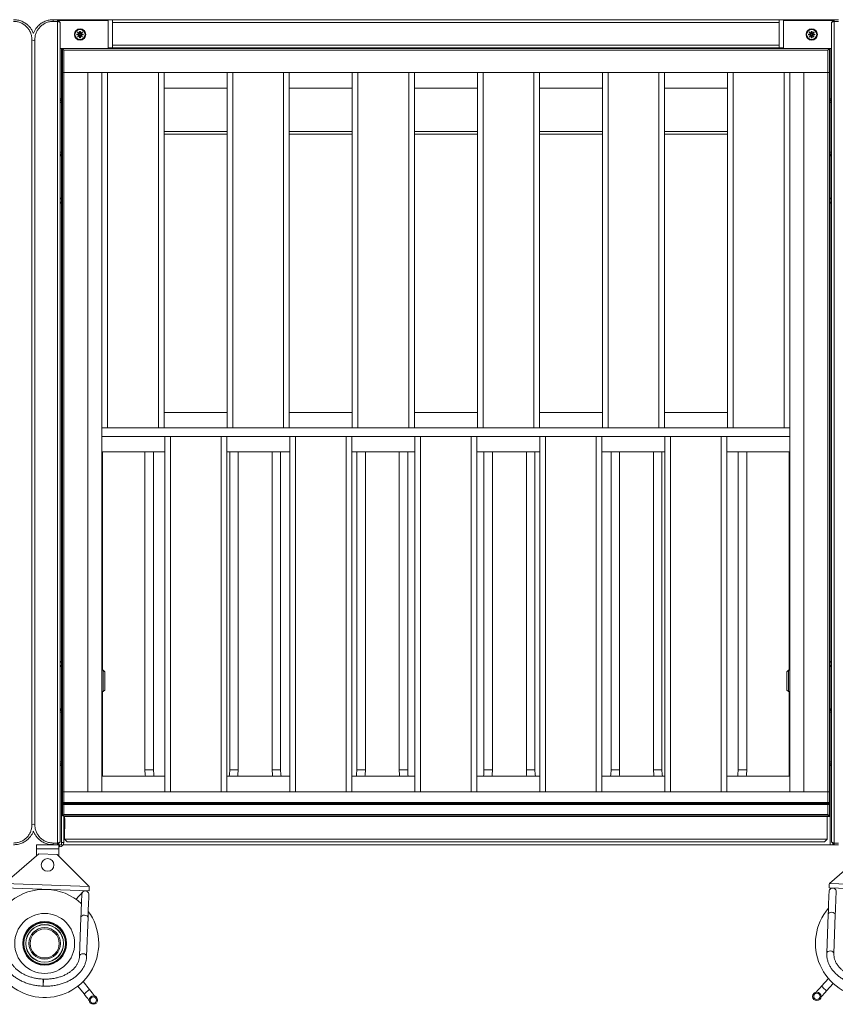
# Model space of a CAD drawing. Header units: millimetres. Extents: x 0 to 420, y 0 to 297.
# Tile 8 of 131: x 204 to 232, y 81 to 116. Entities that reach past the tile are written whole.
import ezdxf

# ---------------------------------------------------------------- set-up
doc = ezdxf.new("R2010")
doc.units = ezdxf.units.MM

msp = doc.modelspace()

# ---------------------------------------------------------------- linework, layer by layer
at = {"color": 7, "linetype": 'Continuous', "lineweight": 18}
for p, q in [((204.706, 115.793), (204.706, 115.732)), ((204.706, 115.793), (204.856, 115.793)), ((204.856, 115.732), (204.706, 115.732)), ((204.856, 115.732), (204.856, 115.793)), ((204.956, 115.693), (204.856, 115.793)), ((204.906, 115.793), (204.856, 115.793)), ((204.856, 86.653), (204.856, 115.732)), ((204.856, 115.732), (204.956, 115.693)), ((206.656, 115.768), (204.881, 115.768)), ((204.906, 115.793), (205.006, 115.793)), ((204.906, 115.768), (204.906, 115.793)), ((205.006, 115.793), (205.006, 115.768)), ((206.806, 115.793), (205.006, 115.793)), ((206.656, 114.768), (206.656, 115.768)), ((206.806, 115.793), (230.406, 115.793)), ((206.806, 115.693), (206.806, 115.793)), ((230.406, 115.793), (230.406, 115.693)), ((232.206, 115.793), (230.406, 115.793)), ((230.556, 115.768), (230.556, 114.768)), ((232.331, 115.768), (230.556, 115.768)), ((232.206, 115.793), (232.206, 115.768)), ((232.306, 115.793), (232.206, 115.793)), ((232.356, 115.793), (232.256, 115.693)), ((232.256, 115.693), (232.356, 115.732)), ((232.306, 115.768), (232.306, 115.793)), ((232.306, 115.793), (232.356, 115.793)), ((232.356, 115.793), (232.506, 115.793)), ((232.356, 115.793), (232.356, 115.732)), ((232.356, 115.732), (232.356, 86.653)), ((232.506, 115.732), (232.356, 115.732)), ((204.956, 115.693), (204.956, 86.693)), ((205.568, 115.36), (205.564, 115.356)), ((205.564, 115.356), (205.64, 115.28)), ((205.643, 115.284), (205.568, 115.36)), ((205.668, 115.38), (205.643, 115.38)), ((205.643, 115.38), (205.643, 115.284)), ((205.668, 115.284), (205.668, 115.38)), ((205.744, 115.36), (205.668, 115.284)), ((205.672, 115.28), (205.748, 115.356)), ((205.748, 115.356), (205.744, 115.36)), ((230.406, 115.693), (206.806, 115.693)), ((206.806, 115.693), (206.806, 114.893)), ((230.406, 115.693), (230.406, 114.893)), ((231.468, 115.36), (231.464, 115.356)), ((231.464, 115.356), (231.54, 115.28)), ((231.543, 115.284), (231.468, 115.36)), ((231.568, 115.38), (231.543, 115.38)), ((231.543, 115.38), (231.543, 115.284)), ((231.568, 115.284), (231.568, 115.38)), ((231.644, 115.36), (231.568, 115.284)), ((231.572, 115.28), (231.648, 115.356)), ((231.648, 115.356), (231.644, 115.36)), ((232.256, 86.693), (232.256, 115.693)), ((203.956, 87.305), (203.956, 115.08)), ((203.956, 115.08), (204.006, 115.061)), ((204.006, 115.061), (204.056, 115.08)), ((204.056, 115.08), (204.056, 87.305)), ((205.64, 115.28), (205.543, 115.28)), ((205.543, 115.28), (205.543, 115.255)), ((205.543, 115.255), (205.64, 115.255)), ((205.64, 115.255), (205.564, 115.179)), ((205.564, 115.179), (205.568, 115.176)), ((205.568, 115.176), (205.643, 115.252)), ((205.643, 115.28), (205.64, 115.28)), ((205.64, 115.255), (205.643, 115.255)), ((205.643, 115.284), (205.643, 115.28)), ((205.643, 115.255), (205.643, 115.252)), ((205.643, 115.252), (205.643, 115.155)), ((205.643, 115.155), (205.668, 115.155)), ((205.668, 115.28), (205.668, 115.284)), ((205.672, 115.28), (205.668, 115.28)), ((205.668, 115.252), (205.668, 115.255)), ((205.668, 115.255), (205.672, 115.255)), ((205.668, 115.155), (205.668, 115.252)), ((205.668, 115.252), (205.744, 115.176)), ((205.768, 115.28), (205.672, 115.28)), ((205.748, 115.179), (205.672, 115.255)), ((205.672, 115.255), (205.768, 115.255)), ((205.744, 115.176), (205.748, 115.179)), ((205.768, 115.255), (205.768, 115.28)), ((231.54, 115.28), (231.443, 115.28)), ((231.443, 115.28), (231.443, 115.255)), ((231.443, 115.255), (231.54, 115.255)), ((231.54, 115.255), (231.464, 115.179)), ((231.464, 115.179), (231.468, 115.176)), ((231.468, 115.176), (231.543, 115.252)), ((231.543, 115.28), (231.54, 115.28)), ((231.54, 115.255), (231.543, 115.255)), ((231.543, 115.284), (231.543, 115.28)), ((231.543, 115.255), (231.543, 115.252)), ((231.543, 115.252), (231.543, 115.155)), ((231.543, 115.155), (231.568, 115.155)), ((231.568, 115.28), (231.568, 115.284)), ((231.572, 115.28), (231.568, 115.28)), ((231.568, 115.252), (231.568, 115.255)), ((231.568, 115.255), (231.572, 115.255)), ((231.568, 115.155), (231.568, 115.252)), ((231.568, 115.252), (231.644, 115.176)), ((231.668, 115.28), (231.572, 115.28)), ((231.572, 115.255), (231.668, 115.255)), ((231.648, 115.179), (231.572, 115.255)), ((231.644, 115.176), (231.648, 115.179)), ((231.668, 115.255), (231.668, 115.28)), ((204.956, 114.768), (206.656, 114.768)), ((205.006, 114.768), (205.006, 112.993)), ((205.031, 113.918), (205.031, 114.768)), ((205.081, 114.718), (205.031, 114.768)), ((205.081, 114.718), (205.081, 113.918)), ((232.131, 114.718), (205.081, 114.718)), ((206.806, 114.793), (206.656, 114.793)), ((206.656, 114.79), (230.556, 114.79)), ((206.656, 114.768), (230.556, 114.768)), ((206.706, 114.79), (206.706, 114.793)), ((206.806, 114.893), (230.406, 114.893)), ((206.806, 114.793), (206.806, 114.893)), ((230.406, 114.793), (206.806, 114.793)), ((210.956, 114.793), (210.956, 114.79)), ((211.956, 114.79), (211.956, 114.793)), ((230.406, 114.893), (230.406, 114.793)), ((230.556, 114.793), (230.406, 114.793)), ((230.506, 114.793), (230.506, 114.79)), ((230.556, 114.768), (232.256, 114.768)), ((232.131, 114.718), (232.181, 114.768)), ((232.131, 113.918), (232.131, 114.718)), ((232.181, 114.768), (232.181, 113.918)), ((232.206, 114.768), (232.206, 112.993)), ((205.006, 114.643), (205.031, 114.643)), ((232.181, 114.643), (232.206, 114.643)), ((205.081, 113.918), (205.031, 113.918)), ((205.031, 88.468), (205.031, 113.918)), ((232.131, 113.918), (205.081, 113.918)), ((205.081, 113.918), (205.081, 88.468)), ((205.931, 113.918), (205.081, 113.918)), ((205.931, 88.468), (205.931, 113.918)), ((206.431, 113.918), (206.431, 101.343)), ((206.631, 113.918), (206.631, 101.343)), ((208.431, 113.918), (206.631, 113.918)), ((208.431, 113.918), (208.431, 101.343)), ((208.631, 113.918), (208.631, 101.343)), ((210.861, 113.918), (210.861, 101.343)), ((211.061, 113.918), (211.061, 101.343)), ((212.861, 113.918), (211.061, 113.918)), ((212.861, 113.918), (212.861, 101.343)), ((213.061, 113.918), (213.061, 101.343)), ((215.291, 113.918), (215.291, 101.343)), ((215.491, 113.918), (215.491, 101.343)), ((217.291, 113.918), (215.491, 113.918)), ((217.291, 113.918), (217.291, 101.343)), ((217.491, 113.918), (217.491, 101.343)), ((219.721, 113.918), (219.721, 101.343)), ((219.921, 113.918), (219.921, 101.343)), ((221.721, 113.918), (219.921, 113.918)), ((221.721, 113.918), (221.721, 101.343)), ((221.921, 113.918), (221.921, 101.343)), ((224.151, 113.918), (224.151, 101.343)), ((224.351, 113.918), (224.351, 101.343)), ((226.151, 113.918), (224.351, 113.918)), ((226.151, 113.918), (226.151, 101.343)), ((226.351, 113.918), (226.351, 101.343)), ((228.581, 113.918), (228.581, 101.343)), ((228.781, 113.918), (228.781, 101.343)), ((230.581, 113.918), (228.781, 113.918)), ((230.581, 113.918), (230.581, 101.343)), ((230.781, 113.918), (230.781, 101.343)), ((231.281, 88.468), (231.281, 113.918)), ((231.281, 113.918), (232.131, 113.918)), ((232.181, 113.918), (232.131, 113.918)), ((232.131, 113.918), (232.131, 88.468)), ((232.181, 88.468), (232.181, 113.918)), ((205.031, 113.393), (205.006, 113.393)), ((210.861, 113.368), (208.631, 113.368)), ((215.291, 113.368), (213.061, 113.368)), ((219.721, 113.368), (217.491, 113.368)), ((224.151, 113.368), (221.921, 113.368)), ((228.581, 113.368), (226.351, 113.368)), ((232.181, 113.393), (232.206, 113.393)), ((204.956, 112.993), (205.006, 112.993)), ((205.006, 113.205), (205.031, 113.205)), ((205.006, 112.86), (205.006, 112.993)), ((232.206, 113.205), (232.181, 113.205)), ((232.206, 112.86), (232.206, 112.993)), ((232.256, 112.993), (232.206, 112.993)), ((205.006, 111.1), (205.006, 112.86)), ((232.206, 111.1), (232.206, 112.86)), ((205.031, 111.64), (205.006, 111.64)), ((205.006, 111.627), (205.031, 111.627)), ((208.631, 111.84), (210.861, 111.84)), ((210.861, 111.74), (208.631, 111.74)), ((213.061, 111.84), (215.291, 111.84)), ((215.291, 111.74), (213.061, 111.74)), ((217.491, 111.84), (219.721, 111.84)), ((219.721, 111.74), (217.491, 111.74)), ((221.921, 111.84), (224.151, 111.84)), ((224.151, 111.74), (221.921, 111.74)), ((226.351, 111.84), (228.581, 111.84)), ((228.581, 111.74), (226.351, 111.74)), ((232.181, 111.64), (232.206, 111.64)), ((232.181, 111.627), (232.206, 111.627)), ((205.031, 111.402), (205.006, 111.402)), ((205.031, 111.39), (205.006, 111.39)), ((232.206, 111.402), (232.181, 111.402)), ((232.181, 111.39), (232.206, 111.39)), ((205.006, 110.98), (204.956, 110.98)), ((205.006, 110.98), (205.006, 111.1)), ((205.006, 110.98), (205.006, 109.493)), ((232.206, 110.98), (232.206, 111.1)), ((232.206, 110.98), (232.206, 109.493)), ((232.206, 110.98), (232.256, 110.98)), ((205.031, 110.143), (205.006, 110.143)), ((232.206, 110.143), (232.181, 110.143)), ((205.006, 109.843), (205.031, 109.843)), ((232.181, 109.843), (232.206, 109.843)), ((205.006, 109.493), (204.956, 109.443)), ((205.006, 109.293), (205.006, 109.493)), ((232.206, 109.293), (232.206, 109.493)), ((232.206, 109.493), (232.256, 109.443)), ((204.956, 109.343), (205.006, 109.293)), ((205.006, 109.293), (205.006, 93.093)), ((232.256, 109.343), (232.206, 109.293)), ((232.206, 109.293), (232.206, 93.093)), ((204.957, 103.694), (204.956, 103.694)), ((205.031, 103.843), (205.006, 103.843)), ((232.206, 103.843), (232.181, 103.843)), ((204.956, 103.454), (204.957, 103.454)), ((205.006, 103.343), (205.031, 103.343)), ((232.181, 103.343), (232.206, 103.343)), ((210.861, 101.893), (208.631, 101.893)), ((215.291, 101.893), (213.061, 101.893)), ((219.721, 101.893), (217.491, 101.893)), ((224.151, 101.893), (221.921, 101.893)), ((228.581, 101.893), (226.351, 101.893)), ((232.256, 101.892), (232.255, 101.892)), ((204.957, 101.327), (204.956, 101.327)), ((230.781, 101.343), (206.431, 101.343)), ((206.431, 101.343), (206.431, 101.043)), ((208.431, 101.343), (206.631, 101.343)), ((212.861, 101.343), (211.061, 101.343)), ((217.291, 101.343), (215.491, 101.343)), ((221.721, 101.343), (219.921, 101.343)), ((226.151, 101.343), (224.351, 101.343)), ((230.581, 101.343), (228.781, 101.343)), ((230.781, 101.343), (230.781, 101.043)), ((232.255, 101.058), (232.256, 101.058)), ((230.781, 101.043), (206.431, 101.043)), ((206.431, 101.043), (206.431, 88.468)), ((208.656, 88.468), (208.656, 101.043)), ((208.856, 88.468), (208.856, 101.043)), ((208.856, 101.043), (210.656, 101.043)), ((210.656, 88.468), (210.656, 101.043)), ((210.856, 88.468), (210.856, 101.043)), ((213.081, 88.468), (213.081, 101.043)), ((213.281, 88.468), (213.281, 101.043)), ((213.281, 101.043), (215.081, 101.043)), ((215.081, 88.468), (215.081, 101.043)), ((215.281, 88.468), (215.281, 101.043)), ((217.506, 88.468), (217.506, 101.043)), ((217.706, 88.468), (217.706, 101.043)), ((217.706, 101.043), (219.506, 101.043)), ((219.506, 88.468), (219.506, 101.043)), ((219.706, 88.468), (219.706, 101.043)), ((221.931, 88.468), (221.931, 101.043)), ((222.131, 88.468), (222.131, 101.043)), ((222.131, 101.043), (223.931, 101.043)), ((223.931, 88.468), (223.931, 101.043)), ((224.131, 88.468), (224.131, 101.043)), ((226.356, 88.468), (226.356, 101.043)), ((226.556, 88.468), (226.556, 101.043)), ((226.556, 101.043), (228.356, 101.043)), ((228.356, 88.468), (228.356, 101.043)), ((228.556, 88.468), (228.556, 101.043)), ((230.781, 101.043), (230.781, 88.468)), ((204.956, 100.493), (204.957, 100.493)), ((208.656, 100.493), (206.431, 100.493)), ((206.456, 100.493), (206.456, 92.768)), ((207.956, 100.493), (207.956, 89.24)), ((208.256, 89.24), (208.256, 100.493)), ((213.081, 100.493), (210.856, 100.493)), ((210.956, 100.493), (210.956, 89.24)), ((211.256, 89.24), (211.256, 100.493)), ((212.456, 100.493), (212.456, 89.24)), ((212.756, 89.24), (212.756, 100.493)), ((217.506, 100.493), (215.281, 100.493)), ((215.456, 100.493), (215.456, 89.24)), ((215.756, 89.24), (215.756, 100.493)), ((216.956, 100.493), (216.956, 89.24)), ((217.256, 89.24), (217.256, 100.493)), ((221.931, 100.493), (219.706, 100.493)), ((219.956, 100.493), (219.956, 89.24)), ((220.256, 89.24), (220.256, 100.493)), ((221.456, 100.493), (221.456, 89.24)), ((221.756, 89.24), (221.756, 100.493)), ((226.356, 100.493), (224.131, 100.493)), ((224.456, 100.493), (224.456, 89.24)), ((224.756, 89.24), (224.756, 100.493)), ((225.956, 100.493), (225.956, 89.24)), ((226.256, 89.24), (226.256, 100.493)), ((230.781, 100.493), (228.556, 100.493)), ((228.956, 100.493), (228.956, 89.24)), ((229.256, 89.24), (229.256, 100.493)), ((230.756, 92.768), (230.756, 100.493)), ((205.031, 99.043), (205.006, 99.043)), ((232.206, 99.043), (232.181, 99.043)), ((232.256, 98.932), (232.255, 98.932)), ((232.255, 98.691), (232.256, 98.691)), ((205.006, 98.543), (205.031, 98.543)), ((232.181, 98.543), (232.206, 98.543)), ((205.006, 93.093), (204.956, 93.043)), ((205.006, 92.893), (205.006, 93.093)), ((232.206, 92.893), (232.206, 93.093)), ((232.206, 93.093), (232.256, 93.043)), ((204.956, 92.943), (205.006, 92.893)), ((205.006, 92.893), (205.006, 91.405)), ((206.481, 92.768), (206.431, 92.768)), ((206.531, 92.718), (206.481, 92.768)), ((206.481, 92.462), (206.481, 92.768)), ((206.531, 92.453), (206.531, 92.718)), ((230.731, 92.768), (230.681, 92.718)), ((230.681, 92.718), (230.681, 92.068)), ((230.781, 92.768), (230.731, 92.768)), ((230.731, 92.768), (230.731, 92.018)), ((232.256, 92.943), (232.206, 92.893)), ((232.206, 92.893), (232.206, 91.405)), ((205.031, 92.543), (205.006, 92.543)), ((206.481, 92.018), (206.481, 92.462)), ((206.531, 92.068), (206.531, 92.453)), ((232.206, 92.543), (232.181, 92.543)), ((205.006, 92.243), (205.031, 92.243)), ((206.431, 92.018), (206.481, 92.018)), ((206.456, 92.018), (206.456, 89.018)), ((206.481, 92.018), (206.531, 92.068)), ((230.681, 92.068), (230.731, 92.018)), ((230.731, 92.018), (230.781, 92.018)), ((230.756, 89.018), (230.756, 92.018)), ((232.181, 92.243), (232.206, 92.243)), ((204.956, 91.405), (205.006, 91.405)), ((205.006, 91.285), (205.006, 91.405)), ((232.206, 91.285), (232.206, 91.405)), ((232.256, 91.405), (232.206, 91.405)), ((205.006, 89.525), (205.006, 91.285)), ((232.206, 89.525), (232.206, 91.285)), ((205.031, 90.065), (205.006, 90.065)), ((205.006, 90.052), (205.031, 90.052)), ((232.181, 90.065), (232.206, 90.065)), ((232.181, 90.052), (232.206, 90.052)), ((205.031, 89.827), (205.006, 89.827)), ((205.031, 89.815), (205.006, 89.815)), ((232.206, 89.827), (232.181, 89.827)), ((232.181, 89.815), (232.206, 89.815)), ((205.006, 89.393), (204.956, 89.393)), ((205.006, 89.433), (205.006, 89.525)), ((205.031, 89.433), (205.006, 89.433)), ((205.006, 89.433), (205.006, 89.393)), ((205.006, 89.393), (205.006, 86.593)), ((232.181, 89.433), (232.206, 89.433)), ((232.206, 89.433), (232.206, 89.525)), ((232.206, 89.433), (232.206, 89.393)), ((232.206, 89.393), (232.206, 86.593)), ((232.206, 89.393), (232.256, 89.393)), ((208.656, 89.018), (206.431, 89.018)), ((213.081, 89.018), (210.856, 89.018)), ((217.506, 89.018), (215.281, 89.018)), ((221.931, 89.018), (219.706, 89.018)), ((226.356, 89.018), (224.131, 89.018)), ((230.781, 89.018), (228.556, 89.018)), ((205.006, 88.593), (205.031, 88.593)), ((205.031, 88.493), (205.006, 88.493)), ((205.031, 88.089), (205.031, 88.468)), ((205.031, 88.468), (205.081, 88.468)), ((205.081, 88.468), (205.081, 88.093)), ((232.131, 88.468), (205.081, 88.468)), ((205.931, 88.468), (205.081, 88.468)), ((208.856, 88.468), (210.656, 88.468)), ((213.281, 88.468), (215.081, 88.468)), ((217.706, 88.468), (219.506, 88.468)), ((222.131, 88.468), (223.931, 88.468)), ((226.556, 88.468), (228.356, 88.468)), ((231.281, 88.468), (232.131, 88.468)), ((232.131, 88.093), (232.131, 88.468)), ((232.131, 88.468), (232.181, 88.468)), ((232.181, 88.468), (232.181, 88.089)), ((205.081, 88.093), (205.031, 88.089)), ((205.031, 88.089), (205.031, 88.057)), ((232.181, 88.057), (205.031, 88.057)), ((205.031, 88.057), (205.031, 88.013)), ((205.031, 88.013), (205.081, 88.018)), ((205.031, 87.618), (205.031, 88.013)), ((232.131, 88.093), (205.081, 88.093)), ((205.081, 88.018), (205.081, 87.668)), ((232.131, 88.018), (205.081, 88.018)), ((232.181, 88.089), (232.131, 88.093)), ((232.131, 87.668), (232.131, 88.018)), ((232.131, 88.018), (232.181, 88.013)), ((232.181, 88.089), (232.181, 88.057)), ((232.181, 88.057), (232.181, 88.013)), ((232.181, 88.013), (232.181, 87.618)), ((205.031, 87.618), (205.081, 87.668)), ((232.181, 87.618), (205.031, 87.618)), ((205.081, 87.668), (232.131, 87.668)), ((205.081, 87.618), (205.081, 86.668)), ((205.108, 87.593), (205.081, 87.593)), ((205.117, 87.525), (205.081, 87.525)), ((205.106, 87.59), (205.133, 87.618)), ((205.106, 87.59), (205.106, 87.525)), ((209.565, 87.59), (205.106, 87.59)), ((205.122, 87.52), (205.117, 87.525)), ((205.117, 87.16), (205.117, 87.525)), ((205.122, 87.52), (205.122, 87.165)), ((214.065, 87.59), (209.647, 87.59)), ((218.565, 87.59), (214.147, 87.59)), ((223.065, 87.59), (218.647, 87.59)), ((227.565, 87.59), (223.147, 87.59)), ((232.106, 87.59), (227.647, 87.59)), ((232.106, 87.59), (232.079, 87.618)), ((232.206, 87.593), (232.104, 87.593)), ((232.106, 87.59), (232.106, 86.79)), ((232.181, 87.618), (232.131, 87.668)), ((232.181, 87.705), (232.206, 87.705)), ((203.956, 87.305), (204.006, 87.324)), ((204.006, 87.324), (204.056, 87.305)), ((205.081, 87.16), (205.117, 87.16)), ((205.106, 87.16), (205.106, 86.79)), ((205.117, 87.16), (205.122, 87.165)), ((205.106, 86.79), (232.106, 86.79)), ((205.106, 86.79), (205.206, 86.69)), ((232.106, 86.79), (232.006, 86.69)), ((204.111, 86.593), (204.111, 86.443)), ((204.111, 86.593), (204.706, 86.593)), ((204.111, 86.443), (204.911, 86.443)), ((204.111, 86.443), (204.111, 86.201)), ((204.706, 86.653), (204.856, 86.653)), ((204.706, 86.593), (204.706, 86.653)), ((204.856, 86.593), (204.706, 86.593)), ((204.856, 86.653), (204.956, 86.693)), ((204.856, 86.593), (204.956, 86.693)), ((204.856, 86.653), (204.856, 86.593)), ((204.906, 86.593), (204.856, 86.593)), ((204.906, 86.593), (204.906, 86.643)), ((205.006, 86.593), (204.906, 86.593)), ((204.911, 86.593), (204.911, 86.443)), ((204.931, 86.518), (204.911, 86.518)), ((204.911, 86.443), (204.911, 86.184)), ((204.931, 86.593), (204.931, 86.518)), ((205.006, 86.668), (205.081, 86.668)), ((232.206, 86.593), (205.061, 86.593)), ((232.006, 86.69), (205.206, 86.69)), ((232.206, 86.593), (232.306, 86.593)), ((232.256, 86.693), (232.356, 86.653)), ((232.256, 86.693), (232.356, 86.593)), ((232.306, 86.593), (232.306, 86.643)), ((232.306, 86.593), (232.356, 86.593)), ((232.356, 86.653), (232.506, 86.653)), ((232.356, 86.593), (232.356, 86.653)), ((232.506, 86.593), (232.356, 86.593)), ((202.981, 85.218), (204.195, 86.274)), ((204.845, 86.251), (204.195, 86.274)), ((204.845, 86.251), (205.979, 85.109)), ((232.181, 85.218), (233.395, 86.274)), ((205.973, 84.959), (202.975, 85.068)), ((202.981, 85.218), (205.979, 85.109)), ((235.173, 84.959), (232.175, 85.068)), ((232.181, 85.218), (235.179, 85.109)), ((205.689, 84.021), (205.639, 82.654)), ((205.889, 82.644), (205.939, 84.012)), ((232.141, 84.121), (232.091, 82.754)), ((232.341, 82.745), (232.391, 84.112)), ((204.351, 81.624), (204.358, 81.805)), ((205.58, 81.588), (205.798, 81.312)), ((205.994, 81.467), (205.768, 81.754)), ((232.148, 81.857), (231.901, 81.587)), ((232.086, 81.419), (232.322, 81.677))]:
    msp.add_line(p, q, dxfattribs=at)
at = {"color": 8, "linetype": 'Continuous', "lineweight": 18}
for p, q in [((204.956, 112.86), (205.006, 112.86)), ((232.256, 112.86), (232.206, 112.86)), ((204.956, 111.1), (205.006, 111.1)), ((232.256, 111.1), (232.206, 111.1)), ((204.956, 91.285), (205.006, 91.285)), ((232.256, 91.285), (232.206, 91.285)), ((204.956, 89.525), (205.006, 89.525)), ((208.256, 89.24), (207.956, 89.24)), ((210.956, 89.24), (211.256, 89.24)), ((212.756, 89.24), (212.456, 89.24)), ((215.456, 89.24), (215.756, 89.24)), ((217.256, 89.24), (216.956, 89.24)), ((219.956, 89.24), (220.256, 89.24)), ((221.756, 89.24), (221.456, 89.24)), ((224.456, 89.24), (224.756, 89.24)), ((226.256, 89.24), (225.956, 89.24)), ((228.956, 89.24), (229.256, 89.24)), ((232.256, 89.525), (232.206, 89.525))]:
    msp.add_line(p, q, dxfattribs=at)
at = {"color": 7, "linetype": 'Continuous', "lineweight": 18, "flags": 128}
for points in [[(204.656, 115.786), (204.646, 115.785), (204.631, 115.782)], [(207.956, 89.24), (207.965, 89.067), (207.971, 89.018)], [(208.274, 89.018), (208.265, 89.083), (208.256, 89.24)], [(210.956, 89.24), (210.947, 89.083), (210.938, 89.018)], [(211.241, 89.018), (211.247, 89.067), (211.256, 89.24)], [(212.456, 89.24), (212.465, 89.067), (212.471, 89.018)], [(212.774, 89.018), (212.765, 89.083), (212.756, 89.24)], [(215.456, 89.24), (215.447, 89.083), (215.438, 89.018)], [(215.741, 89.018), (215.747, 89.067), (215.756, 89.24)], [(216.956, 89.24), (216.965, 89.067), (216.971, 89.018)], [(217.274, 89.018), (217.265, 89.083), (217.256, 89.24)], [(219.956, 89.24), (219.947, 89.083), (219.938, 89.018)], [(220.241, 89.018), (220.247, 89.067), (220.256, 89.24)], [(221.456, 89.24), (221.465, 89.067), (221.471, 89.018)], [(221.774, 89.018), (221.765, 89.083), (221.756, 89.24)], [(224.456, 89.24), (224.447, 89.083), (224.438, 89.018)], [(224.741, 89.018), (224.747, 89.067), (224.756, 89.24)], [(225.956, 89.24), (225.965, 89.067), (225.971, 89.018)], [(226.274, 89.018), (226.265, 89.083), (226.256, 89.24)], [(228.956, 89.24), (228.947, 89.083), (228.938, 89.018)], [(229.241, 89.018), (229.247, 89.067), (229.256, 89.24)], [(205.979, 85.109), (205.978, 85.079), (205.977, 85.051), (205.976, 85.025), (205.975, 85.003), (205.974, 84.984), (205.974, 84.97), (205.974, 84.961), (205.973, 84.959)], [(232.175, 85.068), (232.176, 85.071), (232.176, 85.079), (232.176, 85.093), (232.177, 85.112), (232.178, 85.134), (232.179, 85.16), (232.18, 85.189), (232.181, 85.218)], [(205.752, 84.918), (205.747, 84.913), (205.732, 84.897), (205.709, 84.872), (205.677, 84.837), (205.639, 84.795), (205.595, 84.747), (205.548, 84.696), (205.515, 84.66)], [(205.719, 84.839), (205.719, 84.828), (205.717, 84.796), (205.715, 84.743), (205.713, 84.67), (205.709, 84.576), (205.705, 84.464), (205.701, 84.333), (205.695, 84.185), (205.689, 84.021)], [(205.939, 84.012), (205.945, 84.176), (205.95, 84.324), (205.955, 84.455), (205.959, 84.567), (205.963, 84.661), (205.965, 84.734), (205.967, 84.787), (205.968, 84.819), (205.969, 84.829)], [(232.171, 84.939), (232.17, 84.928), (232.169, 84.896), (232.167, 84.843), (232.165, 84.77), (232.161, 84.677), (232.157, 84.564), (232.152, 84.433), (232.147, 84.285), (232.141, 84.121)], [(232.391, 84.112), (232.397, 84.276), (232.402, 84.424), (232.407, 84.555), (232.411, 84.667), (232.414, 84.761), (232.417, 84.834), (232.419, 84.887), (232.42, 84.919), (232.421, 84.93)], [(204.351, 81.624), (204.352, 81.664), (204.353, 81.711), (204.354, 81.759), (204.356, 81.801), (204.357, 81.829), (204.358, 81.839), (204.358, 81.831), (204.358, 81.805)], [(204.351, 81.624), (204.353, 81.664), (204.355, 81.711), (204.357, 81.759), (204.359, 81.8), (204.36, 81.829), (204.36, 81.839), (204.359, 81.831), (204.358, 81.805)], [(231.901, 81.587), (231.852, 81.533), (231.804, 81.481), (231.76, 81.434), (231.722, 81.392), (231.704, 81.372)], [(205.798, 81.312), (205.843, 81.255), (205.886, 81.2), (205.927, 81.149), (205.962, 81.104), (205.978, 81.083)], [(206.175, 81.238), (206.158, 81.259), (206.123, 81.304), (206.083, 81.355), (206.039, 81.41), (205.994, 81.467)], [(231.888, 81.203), (231.907, 81.223), (231.945, 81.265), (231.989, 81.313), (232.036, 81.365), (232.086, 81.419)]]:
    msp.add_lwpolyline(points, dxfattribs=at)
at = {"color": 8, "linetype": 'Continuous', "lineweight": 18, "flags": 128}
for points in [[(205.939, 84.012), (205.931, 84.045), (205.905, 84.074), (205.865, 84.094), (205.817, 84.102), (205.769, 84.098), (205.728, 84.08), (205.7, 84.054), (205.689, 84.021)], [(232.141, 84.121), (232.152, 84.154), (232.18, 84.181), (232.221, 84.198), (232.269, 84.203), (232.317, 84.194), (232.356, 84.174), (232.382, 84.145), (232.391, 84.112)], [(205.889, 82.645), (205.881, 82.678), (205.855, 82.707), (205.815, 82.727), (205.767, 82.735), (205.719, 82.73), (205.678, 82.713), (205.65, 82.686), (205.639, 82.654)], [(232.091, 82.754), (232.102, 82.786), (232.13, 82.813), (232.171, 82.83), (232.219, 82.835), (232.267, 82.827), (232.307, 82.807), (232.333, 82.778), (232.341, 82.745)], [(231.934, 81.558), (231.911, 81.578), (231.901, 81.587), (231.901, 81.587)], [(232.086, 81.419), (232.081, 81.423), (232.064, 81.439), (232.035, 81.464), (232.001, 81.496), (231.965, 81.529), (231.934, 81.558)], [(205.798, 81.312), (205.802, 81.316), (205.821, 81.331), (205.851, 81.355), (205.888, 81.384), (205.926, 81.414), (205.959, 81.44)], [(205.959, 81.44), (205.983, 81.459), (205.993, 81.467), (205.994, 81.467)]]:
    msp.add_lwpolyline(points, dxfattribs=at)
at = {"color": 7, "linetype": 'Continuous', "lineweight": 18}
for centre, radius in [((205.656, 115.268), 0.2), ((205.656, 115.268), 0.183), ((205.656, 115.268), 0.178), ((231.556, 115.268), 0.2), ((231.556, 115.268), 0.183), ((231.556, 115.268), 0.178), ((204.506, 85.878), 0.225), ((204.405, 83.1), 1.061), ((204.405, 83.1), 0.775), ((204.405, 83.1), 0.756), ((204.405, 83.1), 0.742), ((204.405, 83.1), 0.737), ((204.405, 83.1), 0.669), ((204.405, 83.1), 0.663), ((204.405, 83.1), 0.558), ((204.405, 83.1), 0.558), ((204.405, 83.1), 0.515), ((206.128, 81.095), 0.15), ((206.128, 81.095), 0.113), ((231.74, 81.226), 0.15), ((231.74, 81.226), 0.112)]:
    msp.add_circle(centre, radius, dxfattribs=at)
for centre, radius, start, end in [((204.886, 112.86), 0.12, 0, 54.3147), ((232.326, 112.86), 0.12, 125.6853, 180), ((204.886, 111.1), 0.12, 305.6853, 0), ((232.326, 111.1), 0.12, 180, 234.3147), ((204.886, 91.285), 0.12, 0, 54.3147), ((232.326, 91.285), 0.12, 125.6853, 180), ((204.886, 89.525), 0.12, 305.6853, 0), ((232.326, 89.525), 0.12, 180, 234.3147), ((209.606, 89.24), 1.65, 259.4745, 280.5255), ((214.106, 89.24), 1.65, 259.4745, 280.5255), ((218.606, 89.24), 1.65, 259.4745, 280.5255), ((223.106, 89.24), 1.65, 259.4745, 280.5255), ((227.606, 89.24), 1.65, 259.4745, 280.5255), ((204.756, 87.343), 0.75, 260.4059, 270), ((204.931, 86.668), 0.15, 270, 0), ((232.296, 84.934), 0.125, 357.9127, 177.9127), ((204.405, 83.1), 1.915, 47.0628, 128.7626), ((205.844, 84.834), 0.125, 357.9127, 177.9127), ((204.405, 83.1), 1.915, 139.4754, 267.9127), ((233.605, 83.1), 1.915, 139.4754, 267.9127), ((204.405, 83.1), 1.915, 267.9127, 36.3499)]:
    msp.add_arc(centre, radius, start, end, dxfattribs=at)
for centre, ratio, start_param, end_param in [((205.106, 111.945), 0.09902, 2.418858, 3.141593), ((232.106, 111.945), 0.09902, 0, 0.722734), ((205.106, 90.183), 0.221849, 2.418858, 3.141593), ((232.106, 90.183), 0.221849, 0, 0.722734), ((205.106, 89.433), 0.221849, 2.418858, 3.141593), ((232.106, 89.433), 0.221849, 0, 0.722734)]:
    msp.add_ellipse(centre, major_axis=(0.1, 0), ratio=ratio, start_param=start_param, end_param=end_param, dxfattribs=at)
for points, knots in [([(203.306, 115.793), (203.354, 115.79), (203.451, 115.785), (203.595, 115.74), (203.699, 115.684), (203.769, 115.634), (203.809, 115.6), (203.847, 115.563), (203.883, 115.523), (203.917, 115.479), (203.949, 115.431), (203.978, 115.378), (203.997, 115.337), (204.005, 115.314), (204.006, 115.311)], [0, 0, 0, 0, 0.155219, 0.316627, 0.484944, 0.542797, 0.601513, 0.661115, 0.720133, 0.782366, 0.847819, 0.916504, 0.988434, 1, 1, 1, 1]), ([(203.956, 115.08), (203.954, 115.122), (203.949, 115.204), (203.913, 115.323), (203.856, 115.435), (203.777, 115.535), (203.68, 115.619), (203.565, 115.682), (203.439, 115.724), (203.35, 115.729), (203.306, 115.732)], [0, 0, 0, 0, 0.125591, 0.250286, 0.375937, 0.500246, 0.625881, 0.749879, 0.87539, 1, 1, 1, 1]), ([(204.006, 115.311), (204.007, 115.314), (204.02, 115.35), (204.052, 115.413), (204.104, 115.494), (204.179, 115.581), (204.281, 115.668), (204.417, 115.74), (204.561, 115.785), (204.658, 115.79), (204.706, 115.793)], [0, 0, 0, 0, 0.012183, 0.130027, 0.239116, 0.339497, 0.515226, 0.683445, 0.844793, 1, 1, 1, 1]), ([(204.706, 115.732), (204.662, 115.729), (204.573, 115.724), (204.447, 115.682), (204.332, 115.619), (204.235, 115.535), (204.156, 115.435), (204.099, 115.324), (204.063, 115.204), (204.058, 115.121), (204.056, 115.08)], [0, 0, 0, 0, 0.124107, 0.249638, 0.3734, 0.499332, 0.623771, 0.749298, 0.874544, 1, 1, 1, 1]), ([(203.306, 86.653), (203.35, 86.656), (203.439, 86.661), (203.565, 86.703), (203.68, 86.766), (203.777, 86.85), (203.856, 86.95), (203.913, 87.062), (203.949, 87.181), (203.954, 87.264), (203.956, 87.305)], [0, 0, 0, 0, 0.124102, 0.249639, 0.373396, 0.499329, 0.62377, 0.749298, 0.874545, 1, 1, 1, 1]), ([(204.056, 87.305), (204.058, 87.264), (204.063, 87.182), (204.099, 87.062), (204.156, 86.95), (204.235, 86.851), (204.332, 86.766), (204.447, 86.703), (204.573, 86.661), (204.662, 86.656), (204.706, 86.653)], [0, 0, 0, 0, 0.125591, 0.250285, 0.375935, 0.500243, 0.625878, 0.749874, 0.875385, 1, 1, 1, 1]), ([(204.006, 87.074), (204.005, 87.071), (203.992, 87.035), (203.96, 86.972), (203.908, 86.891), (203.833, 86.804), (203.731, 86.718), (203.595, 86.645), (203.451, 86.601), (203.354, 86.595), (203.306, 86.593)], [0, 0, 0, 0, 0.012182, 0.130027, 0.239118, 0.339498, 0.515232, 0.683456, 0.844805, 1, 1, 1, 1]), ([(204.706, 86.593), (204.658, 86.595), (204.56, 86.601), (204.417, 86.645), (204.313, 86.701), (204.243, 86.752), (204.203, 86.786), (204.165, 86.822), (204.129, 86.862), (204.095, 86.906), (204.063, 86.954), (204.034, 87.008), (204.015, 87.048), (204.007, 87.071), (204.006, 87.074)], [0, 0, 0, 0, 0.15523, 0.316638, 0.484955, 0.542807, 0.601516, 0.661117, 0.720135, 0.782369, 0.847821, 0.916506, 0.988433, 1, 1, 1, 1]), ([(202.891, 82.754), (202.891, 82.732), (202.89, 82.671), (202.901, 82.572), (202.93, 82.458), (202.973, 82.347), (203.031, 82.24), (203.104, 82.138), (203.191, 82.042), (203.29, 81.953), (203.401, 81.871), (203.522, 81.799), (203.653, 81.736), (203.792, 81.684), (203.937, 81.643), (204.086, 81.612), (204.225, 81.595), (204.314, 81.591), (204.351, 81.59)], [0, 0, 0, 0, 0.036389, 0.100301, 0.164244, 0.228377, 0.292846, 0.357726, 0.423018, 0.48867, 0.554596, 0.620712, 0.686936, 0.753219, 0.819515, 0.885811, 0.952102, 1, 1, 1, 1]), ([(204.358, 81.839), (204.334, 81.84), (204.263, 81.843), (204.146, 81.856), (204.011, 81.882), (203.88, 81.918), (203.756, 81.965), (203.64, 82.02), (203.533, 82.084), (203.438, 82.155), (203.354, 82.232), (203.283, 82.315), (203.226, 82.403), (203.182, 82.494), (203.154, 82.587), (203.141, 82.671), (203.141, 82.724), (203.141, 82.745)], [0, 0, 0, 0, 0.036239, 0.106376, 0.176501, 0.246571, 0.316572, 0.386507, 0.456399, 0.526276, 0.596207, 0.666306, 0.736746, 0.807743, 0.879535, 0.952285, 1, 1, 1, 1]), ([(204.349, 81.59), (204.376, 81.589), (204.455, 81.586), (204.585, 81.591), (204.737, 81.608), (204.886, 81.637), (205.03, 81.677), (205.167, 81.728), (205.295, 81.79), (205.415, 81.862), (205.523, 81.943), (205.62, 82.033), (205.703, 82.131), (205.772, 82.234), (205.826, 82.343), (205.863, 82.456), (205.884, 82.557), (205.888, 82.62), (205.889, 82.644)], [0, 0, 0, 0, 0.035448, 0.101751, 0.168105, 0.234498, 0.30094, 0.367431, 0.433957, 0.50048, 0.566941, 0.633257, 0.699323, 0.765034, 0.830303, 0.895095, 0.95946, 1, 1, 1, 1]), ([(205.639, 82.654), (205.638, 82.638), (205.636, 82.59), (205.619, 82.511), (205.585, 82.417), (205.535, 82.327), (205.471, 82.242), (205.394, 82.162), (205.304, 82.09), (205.203, 82.025), (205.092, 81.969), (204.972, 81.921), (204.845, 81.884), (204.712, 81.857), (204.574, 81.841), (204.456, 81.836), (204.385, 81.839), (204.36, 81.839)], [0, 0, 0, 0, 0.035432, 0.109555, 0.183417, 0.256512, 0.328697, 0.400095, 0.470922, 0.541391, 0.611662, 0.681842, 0.751993, 0.822139, 0.892304, 0.962484, 1, 1, 1, 1]), ([(232.091, 82.754), (232.091, 82.732), (232.09, 82.671), (232.101, 82.572), (232.13, 82.458), (232.173, 82.347), (232.231, 82.24), (232.304, 82.138), (232.391, 82.042), (232.49, 81.953), (232.601, 81.871), (232.722, 81.799), (232.853, 81.736), (232.992, 81.684), (233.137, 81.643), (233.286, 81.612), (233.425, 81.595), (233.514, 81.591), (233.551, 81.59)], [0, 0, 0, 0, 0.036389, 0.100301, 0.164243, 0.228377, 0.292846, 0.357725, 0.423019, 0.48867, 0.554598, 0.620711, 0.686937, 0.753218, 0.819514, 0.88581, 0.952104, 1, 1, 1, 1]), ([(233.558, 81.839), (233.534, 81.84), (233.463, 81.843), (233.346, 81.856), (233.211, 81.882), (233.08, 81.918), (232.956, 81.965), (232.84, 82.02), (232.733, 82.084), (232.638, 82.155), (232.554, 82.232), (232.483, 82.315), (232.426, 82.403), (232.382, 82.494), (232.354, 82.587), (232.341, 82.671), (232.341, 82.724), (232.341, 82.745)], [0, 0, 0, 0, 0.036239, 0.106377, 0.176502, 0.24657, 0.316572, 0.386509, 0.4564, 0.526278, 0.596208, 0.666307, 0.736745, 0.807743, 0.879536, 0.952282, 1, 1, 1, 1]), ([(204.351, 81.624), (204.351, 81.623), (204.351, 81.613), (204.35, 81.598), (204.35, 81.588), (204.35, 81.59), (204.35, 81.591)], [0, 0, 0, 0, 0.034459, 0.478844, 0.923183, 1, 1, 1, 1])]:
    msp.add_open_spline(points, degree=3, knots=knots, dxfattribs=at)

doc.saveas('drawing.dxf')
